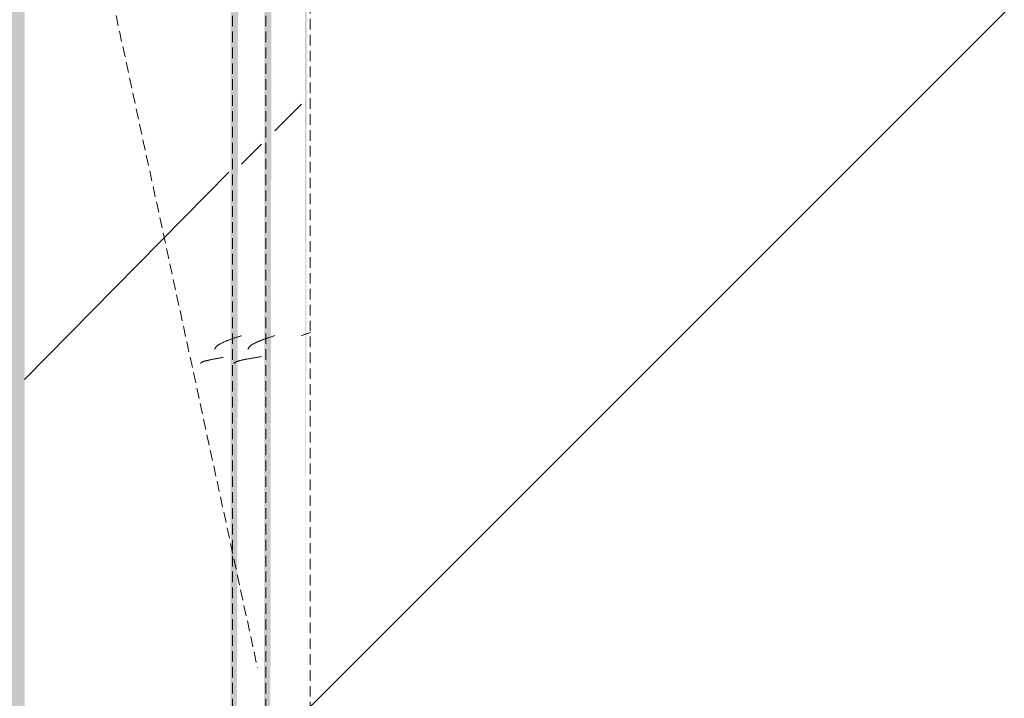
# Model space of a CAD drawing. Header units: millimetres. Extents: x 16156 to 91527, y 4646 to 113494.
# Tile 208 of 256: x 35714 to 36156, y 67725 to 68031. Entities that reach past the tile are written whole.
import ezdxf

# ---------------------------------------------------------------- set-up
doc = ezdxf.new("R2010")
doc.units = ezdxf.units.MM
doc.linetypes.add('ARC Demolished', pattern=[7.14375, 4.7625, -2.38125])
for name, color, linetype, lineweight in [('A--AR9__AlgVoorz', 1, 'Continuous', 9), ('A--L74__VasteSanitaireVoorz', 1, 'ARC Demolished', 9), ('A--L82__LosseGebruikersInvent', 1, 'ARC Demolished', 9)]:
    doc.layers.add(name, color=color, linetype=linetype, lineweight=lineweight)
pattern_1 = [(135, (67715.44, -36801.75), (-212.132, -212.132), [])]
pattern_2 = [(135, (68430.44, -35670.5), (-212.132, -212.132), [])]
pattern_3 = [(135.439, (68430.44, -34585), (-212.1307, -208.9106), [])]

# ---------------------------------------------------------------- blocks, each defined once
blk = doc.blocks.new('73_FU_Keukentop - Type 1-V231-AB-Begane grond - slooptekening')
at = {"layer": 'A--L82__LosseGebruikersInvent'}
h = blk.add_hatch(dxfattribs=at)
h.set_pattern_fill('FP_63', color=256, style=0, pattern_type=2)
h.set_pattern_definition(pattern_1)
h.paths.add_polyline_path([(1430, -957.5), (1430, 957.5), (-1430, 957.5), (-1425.57, -957.5), (1417.57, -957.5)])
h = blk.add_hatch(dxfattribs=at)
h.set_pattern_fill('FP_63', color=256, style=0, pattern_type=2)
h.set_pattern_definition(pattern_1)
h.paths.add_polyline_path([(1430, -957.5), (1430, 957.5), (-1430, 957.5), (-1425.57, -957.5), (1417.57, -957.5)])
blk.add_line((-1430, -957.5), (1430, -957.5), dxfattribs=at)
blk = doc.blocks.new('FP_291-AB-Begane grond - slooptekening')
at = {"layer": 'A--L74__VasteSanitaireVoorz', "color": 240, "linetype": 'Continuous'}
for p, q in [((540.59, 173.51), (540.49, 173.79)), ((540.59, 173.51), (540.49, 173.79)), ((540.69, 173.23), (540.59, 173.51)), ((540.69, 173.23), (540.59, 173.51)), ((540.79, 172.95), (540.69, 173.23)), ((540.79, 172.95), (540.69, 173.23)), ((540.89, 172.66), (540.79, 172.95)), ((540.89, 172.66), (540.79, 172.95)), ((540.98, 172.37), (540.89, 172.66)), ((540.98, 172.37), (540.89, 172.66)), ((541.08, 172.09), (540.98, 172.37)), ((541.08, 172.09), (540.98, 172.37)), ((541.18, 171.8), (541.08, 172.09)), ((541.18, 171.8), (541.08, 172.09)), ((541.28, 171.51), (541.18, 171.8)), ((541.28, 171.51), (541.18, 171.8)), ((541.38, 171.22), (541.28, 171.51)), ((541.38, 171.22), (541.28, 171.51)), ((541.47, 170.92), (541.38, 171.22)), ((541.47, 170.92), (541.38, 171.22)), ((541.57, 170.63), (541.47, 170.92)), ((541.57, 170.63), (541.47, 170.92)), ((541.67, 170.34), (541.57, 170.63)), ((541.67, 170.34), (541.57, 170.63)), ((541.77, 170.04), (541.67, 170.34)), ((541.77, 170.04), (541.67, 170.34)), ((541.87, 169.75), (541.77, 170.04)), ((541.87, 169.75), (541.77, 170.04))]:
    blk.add_line(p, q, dxfattribs=at)
blk = doc.blocks.new('FP_292-AB-Begane grond - slooptekening')
at = {"layer": 'A--L74__VasteSanitaireVoorz', "color": 240, "linetype": 'Continuous'}
for p, q in [((541.96, 157.46), (541.87, 157.75)), ((541.96, 157.46), (541.87, 157.75)), ((542.06, 157.16), (541.96, 157.46)), ((542.06, 157.16), (541.96, 157.46)), ((542.16, 156.87), (542.06, 157.16)), ((542.16, 156.87), (542.06, 157.16)), ((542.26, 156.58), (542.16, 156.87)), ((542.26, 156.58), (542.16, 156.87)), ((542.36, 156.28), (542.26, 156.58)), ((542.36, 156.28), (542.26, 156.58)), ((542.46, 155.99), (542.36, 156.28)), ((542.46, 155.99), (542.36, 156.28)), ((542.55, 155.7), (542.46, 155.99)), ((542.55, 155.7), (542.46, 155.99)), ((542.65, 155.41), (542.55, 155.7)), ((542.65, 155.41), (542.55, 155.7)), ((542.75, 155.13), (542.65, 155.41)), ((542.75, 155.13), (542.65, 155.41)), ((542.85, 154.84), (542.75, 155.13)), ((542.85, 154.84), (542.75, 155.13)), ((542.95, 154.55), (542.85, 154.84)), ((542.95, 154.55), (542.85, 154.84)), ((543.04, 154.27), (542.95, 154.55)), ((543.04, 154.27), (542.95, 154.55)), ((543.14, 153.99), (543.04, 154.27)), ((543.14, 153.99), (543.04, 154.27)), ((543.24, 153.71), (543.14, 153.99)), ((543.24, 153.71), (543.14, 153.99)), ((543.34, 153.44), (543.24, 153.71)), ((543.34, 153.44), (543.24, 153.71)), ((543.44, 153.17), (543.34, 153.44)), ((543.44, 153.17), (543.34, 153.44)), ((543.54, 152.89), (543.44, 153.17)), ((543.54, 152.89), (543.44, 153.17)), ((543.63, 152.63), (543.54, 152.89)), ((543.63, 152.63), (543.54, 152.89)), ((543.73, 152.36), (543.63, 152.63)), ((543.73, 152.36), (543.63, 152.63)), ((543.83, 152.1), (543.73, 152.36)), ((543.83, 152.1), (543.73, 152.36)), ((543.93, 151.84), (543.83, 152.1)), ((543.93, 151.84), (543.83, 152.1)), ((544.03, 151.59), (543.93, 151.84)), ((544.03, 151.59), (543.93, 151.84)), ((544.12, 151.34), (544.03, 151.59)), ((544.12, 151.34), (544.03, 151.59)), ((544.22, 151.09), (544.12, 151.34)), ((544.22, 151.09), (544.12, 151.34)), ((544.32, 150.85), (544.22, 151.09)), ((544.32, 150.85), (544.22, 151.09)), ((544.42, 150.61), (544.32, 150.85)), ((544.42, 150.61), (544.32, 150.85)), ((544.52, 150.38), (544.42, 150.61)), ((544.52, 150.38), (544.42, 150.61)), ((544.62, 150.15), (544.52, 150.38)), ((544.62, 150.15), (544.52, 150.38)), ((544.71, 149.92), (544.62, 150.15)), ((544.71, 149.92), (544.62, 150.15)), ((544.81, 149.7), (544.71, 149.92)), ((544.81, 149.7), (544.71, 149.92)), ((544.91, 149.49), (544.81, 149.7)), ((544.91, 149.49), (544.81, 149.7)), ((545.01, 149.28), (544.91, 149.49)), ((545.01, 149.28), (544.91, 149.49)), ((545.11, 149.07), (545.01, 149.28)), ((545.11, 149.07), (545.01, 149.28)), ((545.2, 148.87), (545.11, 149.07)), ((545.2, 148.87), (545.11, 149.07)), ((545.3, 148.68), (545.2, 148.87)), ((545.3, 148.68), (545.2, 148.87)), ((545.4, 148.49), (545.3, 148.68)), ((545.4, 148.49), (545.3, 148.68)), ((545.5, 148.31), (545.4, 148.49)), ((545.5, 148.31), (545.4, 148.49)), ((545.6, 148.13), (545.5, 148.31)), ((545.6, 148.13), (545.5, 148.31)), ((545.7, 147.95), (545.6, 148.13)), ((545.7, 147.95), (545.6, 148.13)), ((545.79, 147.79), (545.7, 147.95)), ((545.79, 147.79), (545.7, 147.95)), ((545.89, 147.63), (545.79, 147.79)), ((545.89, 147.63), (545.79, 147.79)), ((545.99, 147.47), (545.89, 147.63)), ((545.99, 147.47), (545.89, 147.63)), ((546.09, 147.33), (545.99, 147.47)), ((546.09, 147.33), (545.99, 147.47)), ((546.19, 147.18), (546.09, 147.33)), ((546.19, 147.18), (546.09, 147.33)), ((546.28, 147.05), (546.19, 147.18)), ((546.28, 147.05), (546.19, 147.18)), ((546.38, 146.92), (546.28, 147.05)), ((546.38, 146.92), (546.28, 147.05)), ((546.48, 146.8), (546.38, 146.92)), ((546.48, 146.8), (546.38, 146.92)), ((546.58, 146.68), (546.48, 146.8)), ((546.58, 146.68), (546.48, 146.8)), ((546.68, 146.57), (546.58, 146.68)), ((546.68, 146.57), (546.58, 146.68)), ((546.78, 146.47), (546.68, 146.57)), ((546.78, 146.47), (546.68, 146.57)), ((546.87, 146.37), (546.78, 146.47)), ((546.87, 146.37), (546.78, 146.47)), ((546.97, 146.29), (546.87, 146.37)), ((546.97, 146.29), (546.87, 146.37)), ((547.07, 146.2), (546.97, 146.29)), ((547.07, 146.2), (546.97, 146.29)), ((547.17, 146.13), (547.07, 146.2)), ((547.17, 146.13), (547.07, 146.2)), ((547.27, 146.06), (547.17, 146.13)), ((547.27, 146.06), (547.17, 146.13)), ((547.36, 146), (547.27, 146.06)), ((547.36, 146), (547.27, 146.06)), ((547.46, 145.95), (547.36, 146)), ((547.46, 145.95), (547.36, 146)), ((547.56, 145.9), (547.46, 145.95)), ((547.56, 145.9), (547.46, 145.95)), ((547.66, 145.86), (547.56, 145.9)), ((547.66, 145.86), (547.56, 145.9)), ((547.76, 145.83), (547.66, 145.86)), ((547.76, 145.83), (547.66, 145.86)), ((547.86, 145.8), (547.76, 145.83)), ((547.86, 145.8), (547.76, 145.83)), ((547.95, 145.78), (547.86, 145.8)), ((547.95, 145.78), (547.86, 145.8)), ((548.05, 145.77), (547.95, 145.78)), ((548.05, 145.77), (547.95, 145.78))]:
    blk.add_line(p, q, dxfattribs=at)
at = {"layer": 'A--L74__VasteSanitaireVoorz'}
blk.add_line((-695, 153.75), (715, 153.75), dxfattribs=at)
blk = doc.blocks.new('FP_293-AB-Begane grond - slooptekening')
at = {"layer": 'A--L74__VasteSanitaireVoorz', "color": 240, "linetype": 'Continuous'}
for p, q in [((551.36, 151.45), (551.31, 151.75)), ((551.36, 151.45), (551.31, 151.75)), ((551.41, 151.14), (551.36, 151.45)), ((551.41, 151.14), (551.36, 151.45)), ((551.45, 150.84), (551.41, 151.14)), ((551.45, 150.84), (551.41, 151.14)), ((551.5, 150.54), (551.45, 150.84)), ((551.5, 150.54), (551.45, 150.84)), ((551.55, 150.24), (551.5, 150.54)), ((551.55, 150.24), (551.5, 150.54)), ((551.6, 149.94), (551.55, 150.24)), ((551.6, 149.94), (551.55, 150.24)), ((551.65, 149.64), (551.6, 149.94)), ((551.65, 149.64), (551.6, 149.94)), ((551.7, 149.34), (551.65, 149.64)), ((551.7, 149.34), (551.65, 149.64)), ((551.75, 149.05), (551.7, 149.34)), ((551.75, 149.05), (551.7, 149.34)), ((551.8, 148.75), (551.75, 149.05)), ((551.8, 148.75), (551.75, 149.05)), ((551.85, 148.46), (551.8, 148.75)), ((551.85, 148.46), (551.8, 148.75)), ((551.9, 148.17), (551.85, 148.46)), ((551.9, 148.17), (551.85, 148.46)), ((551.95, 147.88), (551.9, 148.17)), ((551.95, 147.88), (551.9, 148.17)), ((551.99, 147.6), (551.95, 147.88)), ((551.99, 147.6), (551.95, 147.88)), ((552.04, 147.31), (551.99, 147.6)), ((552.04, 147.31), (551.99, 147.6)), ((552.09, 147.03), (552.04, 147.31)), ((552.09, 147.03), (552.04, 147.31)), ((552.14, 146.75), (552.09, 147.03)), ((552.14, 146.75), (552.09, 147.03)), ((552.19, 146.48), (552.14, 146.75)), ((552.19, 146.48), (552.14, 146.75)), ((552.24, 146.21), (552.19, 146.48)), ((552.24, 146.21), (552.19, 146.48)), ((552.29, 145.94), (552.24, 146.21)), ((552.29, 145.94), (552.24, 146.21)), ((552.34, 145.67), (552.29, 145.94)), ((552.34, 145.67), (552.29, 145.94)), ((552.39, 145.41), (552.34, 145.67)), ((552.39, 145.41), (552.34, 145.67)), ((552.44, 145.15), (552.39, 145.41)), ((552.44, 145.15), (552.39, 145.41)), ((552.49, 144.9), (552.44, 145.15)), ((552.49, 144.9), (552.44, 145.15)), ((552.53, 144.65), (552.49, 144.9)), ((552.53, 144.65), (552.49, 144.9)), ((552.58, 144.4), (552.53, 144.65)), ((552.58, 144.4), (552.53, 144.65)), ((552.63, 144.16), (552.58, 144.4)), ((552.63, 144.16), (552.58, 144.4)), ((552.68, 143.93), (552.63, 144.16)), ((552.68, 143.93), (552.63, 144.16)), ((552.73, 143.7), (552.68, 143.93)), ((552.73, 143.7), (552.68, 143.93)), ((552.78, 143.47), (552.73, 143.7)), ((552.78, 143.47), (552.73, 143.7)), ((552.83, 143.25), (552.78, 143.47)), ((552.83, 143.25), (552.78, 143.47)), ((552.88, 143.03), (552.83, 143.25)), ((552.88, 143.03), (552.83, 143.25)), ((552.93, 142.82), (552.88, 143.03)), ((552.93, 142.82), (552.88, 143.03)), ((552.98, 142.61), (552.93, 142.82)), ((552.98, 142.61), (552.93, 142.82)), ((553.03, 142.41), (552.98, 142.61)), ((553.03, 142.41), (552.98, 142.61)), ((553.07, 142.22), (553.03, 142.41)), ((553.07, 142.22), (553.03, 142.41)), ((553.12, 142.03), (553.07, 142.22)), ((553.12, 142.03), (553.07, 142.22)), ((553.17, 141.85), (553.12, 142.03)), ((553.17, 141.85), (553.12, 142.03)), ((553.22, 141.67), (553.17, 141.85)), ((553.22, 141.67), (553.17, 141.85)), ((553.27, 141.5), (553.22, 141.67)), ((553.27, 141.5), (553.22, 141.67)), ((553.32, 141.33), (553.27, 141.5)), ((553.32, 141.33), (553.27, 141.5)), ((553.37, 141.17), (553.32, 141.33)), ((553.37, 141.17), (553.32, 141.33)), ((553.42, 141.02), (553.37, 141.17)), ((553.42, 141.02), (553.37, 141.17)), ((553.47, 140.88), (553.42, 141.02)), ((553.47, 140.88), (553.42, 141.02)), ((553.52, 140.74), (553.47, 140.88)), ((553.52, 140.74), (553.47, 140.88)), ((553.57, 140.6), (553.52, 140.74)), ((553.57, 140.6), (553.52, 140.74)), ((553.61, 140.48), (553.57, 140.6)), ((553.61, 140.48), (553.57, 140.6)), ((553.66, 140.36), (553.61, 140.48)), ((553.66, 140.36), (553.61, 140.48)), ((553.71, 140.25), (553.66, 140.36)), ((553.71, 140.25), (553.66, 140.36)), ((553.76, 140.14), (553.71, 140.25)), ((553.76, 140.14), (553.71, 140.25)), ((553.81, 140.04), (553.76, 140.14)), ((553.81, 140.04), (553.76, 140.14)), ((553.86, 139.95), (553.81, 140.04)), ((553.86, 139.95), (553.81, 140.04)), ((553.91, 139.87), (553.86, 139.95)), ((553.91, 139.87), (553.86, 139.95)), ((553.96, 139.79), (553.91, 139.87)), ((553.96, 139.79), (553.91, 139.87)), ((554.01, 139.72), (553.96, 139.79)), ((554.01, 139.72), (553.96, 139.79)), ((554.06, 139.66), (554.01, 139.72)), ((554.06, 139.66), (554.01, 139.72)), ((554.11, 139.6), (554.06, 139.66)), ((554.11, 139.6), (554.06, 139.66)), ((554.15, 139.55), (554.11, 139.6)), ((554.15, 139.55), (554.11, 139.6)), ((554.2, 139.51), (554.15, 139.55)), ((554.2, 139.51), (554.15, 139.55)), ((554.25, 139.48), (554.2, 139.51)), ((554.25, 139.48), (554.2, 139.51)), ((554.3, 139.45), (554.25, 139.48)), ((554.3, 139.45), (554.25, 139.48)), ((554.35, 139.43), (554.3, 139.45)), ((554.35, 139.43), (554.3, 139.45)), ((554.4, 139.42), (554.35, 139.43)), ((554.4, 139.42), (554.35, 139.43))]:
    blk.add_line(p, q, dxfattribs=at)
blk = doc.blocks.new('FP_294-AB-Begane grond - slooptekening')
at = {"layer": 'A--L74__VasteSanitaireVoorz', "color": 240, "linetype": 'Continuous'}
for p, q in [((542.01, 142.46), (541.91, 142.75)), ((542.01, 142.46), (541.91, 142.75)), ((542.1, 142.16), (542.01, 142.46)), ((542.1, 142.16), (542.01, 142.46)), ((542.2, 141.87), (542.1, 142.16)), ((542.2, 141.87), (542.1, 142.16)), ((542.3, 141.58), (542.2, 141.87)), ((542.3, 141.58), (542.2, 141.87)), ((542.4, 141.28), (542.3, 141.58)), ((542.4, 141.28), (542.3, 141.58)), ((542.5, 140.99), (542.4, 141.28)), ((542.5, 140.99), (542.4, 141.28)), ((542.59, 140.7), (542.5, 140.99)), ((542.59, 140.7), (542.5, 140.99)), ((542.69, 140.41), (542.59, 140.7)), ((542.69, 140.41), (542.59, 140.7)), ((542.79, 140.13), (542.69, 140.41)), ((542.79, 140.13), (542.69, 140.41)), ((542.89, 139.84), (542.79, 140.13)), ((542.89, 139.84), (542.79, 140.13)), ((542.99, 139.55), (542.89, 139.84)), ((542.99, 139.55), (542.89, 139.84)), ((543.09, 139.27), (542.99, 139.55)), ((543.09, 139.27), (542.99, 139.55)), ((543.18, 138.99), (543.09, 139.27)), ((543.18, 138.99), (543.09, 139.27)), ((543.28, 138.71), (543.18, 138.99)), ((543.28, 138.71), (543.18, 138.99)), ((543.38, 138.44), (543.28, 138.71)), ((543.38, 138.44), (543.28, 138.71)), ((543.48, 138.17), (543.38, 138.44)), ((543.48, 138.17), (543.38, 138.44)), ((543.58, 137.89), (543.48, 138.17)), ((543.58, 137.89), (543.48, 138.17)), ((543.67, 137.63), (543.58, 137.89)), ((543.67, 137.63), (543.58, 137.89)), ((543.77, 137.36), (543.67, 137.63)), ((543.77, 137.36), (543.67, 137.63)), ((543.87, 137.1), (543.77, 137.36)), ((543.87, 137.1), (543.77, 137.36)), ((543.97, 136.84), (543.87, 137.1)), ((543.97, 136.84), (543.87, 137.1)), ((544.07, 136.59), (543.97, 136.84)), ((544.07, 136.59), (543.97, 136.84)), ((544.17, 136.34), (544.07, 136.59)), ((544.17, 136.34), (544.07, 136.59)), ((544.26, 136.09), (544.17, 136.34)), ((544.26, 136.09), (544.17, 136.34)), ((544.36, 135.85), (544.26, 136.09)), ((544.36, 135.85), (544.26, 136.09)), ((544.46, 135.61), (544.36, 135.85)), ((544.46, 135.61), (544.36, 135.85)), ((544.56, 135.38), (544.46, 135.61)), ((544.56, 135.38), (544.46, 135.61)), ((544.66, 135.15), (544.56, 135.38)), ((544.66, 135.15), (544.56, 135.38)), ((544.75, 134.92), (544.66, 135.15)), ((544.75, 134.92), (544.66, 135.15)), ((544.85, 134.7), (544.75, 134.92)), ((544.85, 134.7), (544.75, 134.92)), ((544.95, 134.49), (544.85, 134.7)), ((544.95, 134.49), (544.85, 134.7)), ((545.05, 134.28), (544.95, 134.49)), ((545.05, 134.28), (544.95, 134.49)), ((545.15, 134.07), (545.05, 134.28)), ((545.15, 134.07), (545.05, 134.28)), ((545.25, 133.87), (545.15, 134.07)), ((545.25, 133.87), (545.15, 134.07)), ((545.34, 133.68), (545.25, 133.87)), ((545.34, 133.68), (545.25, 133.87)), ((545.44, 133.49), (545.34, 133.68)), ((545.44, 133.49), (545.34, 133.68)), ((545.54, 133.31), (545.44, 133.49)), ((545.54, 133.31), (545.44, 133.49)), ((545.64, 133.13), (545.54, 133.31)), ((545.64, 133.13), (545.54, 133.31)), ((545.74, 132.95), (545.64, 133.13)), ((545.74, 132.95), (545.64, 133.13)), ((545.83, 132.79), (545.74, 132.95)), ((545.83, 132.79), (545.74, 132.95)), ((545.93, 132.63), (545.83, 132.79)), ((545.93, 132.63), (545.83, 132.79)), ((546.03, 132.47), (545.93, 132.63)), ((546.03, 132.47), (545.93, 132.63)), ((546.13, 132.33), (546.03, 132.47)), ((546.13, 132.33), (546.03, 132.47)), ((546.23, 132.18), (546.13, 132.33)), ((546.23, 132.18), (546.13, 132.33)), ((546.33, 132.05), (546.23, 132.18)), ((546.33, 132.05), (546.23, 132.18)), ((546.42, 131.92), (546.33, 132.05)), ((546.42, 131.92), (546.33, 132.05)), ((546.52, 131.8), (546.42, 131.92)), ((546.52, 131.8), (546.42, 131.92)), ((546.62, 131.68), (546.52, 131.8)), ((546.62, 131.68), (546.52, 131.8)), ((546.72, 131.57), (546.62, 131.68)), ((546.72, 131.57), (546.62, 131.68)), ((546.82, 131.47), (546.72, 131.57)), ((546.82, 131.47), (546.72, 131.57)), ((546.91, 131.37), (546.82, 131.47)), ((546.91, 131.37), (546.82, 131.47)), ((547.01, 131.29), (546.91, 131.37)), ((547.01, 131.29), (546.91, 131.37)), ((547.11, 131.2), (547.01, 131.29)), ((547.11, 131.2), (547.01, 131.29)), ((547.21, 131.13), (547.11, 131.2)), ((547.21, 131.13), (547.11, 131.2)), ((547.31, 131.06), (547.21, 131.13)), ((547.31, 131.06), (547.21, 131.13)), ((547.41, 131), (547.31, 131.06)), ((547.41, 131), (547.31, 131.06)), ((547.5, 130.95), (547.41, 131)), ((547.5, 130.95), (547.41, 131)), ((547.6, 130.9), (547.5, 130.95)), ((547.6, 130.9), (547.5, 130.95)), ((547.7, 130.86), (547.6, 130.9)), ((547.7, 130.86), (547.6, 130.9)), ((547.8, 130.83), (547.7, 130.86)), ((547.8, 130.83), (547.7, 130.86)), ((547.9, 130.8), (547.8, 130.83)), ((547.9, 130.8), (547.8, 130.83)), ((547.99, 130.78), (547.9, 130.8)), ((547.99, 130.78), (547.9, 130.8)), ((548.09, 130.77), (547.99, 130.78)), ((548.09, 130.77), (547.99, 130.78))]:
    blk.add_line(p, q, dxfattribs=at)
at = {"layer": 'A--L74__VasteSanitaireVoorz'}
blk.add_line((-695, 138.75), (715, 138.75), dxfattribs=at)
blk = doc.blocks.new('FP_295-AB-Begane grond - slooptekening')
at = {"layer": 'A--L74__VasteSanitaireVoorz', "color": 240, "linetype": 'Continuous'}
for p, q in [((551.71, 134.31), (551.66, 134.61)), ((551.71, 134.31), (551.66, 134.61)), ((551.76, 134.02), (551.71, 134.31)), ((551.76, 134.02), (551.71, 134.31)), ((551.81, 133.72), (551.76, 134.02)), ((551.81, 133.72), (551.76, 134.02)), ((551.86, 133.43), (551.81, 133.72)), ((551.86, 133.43), (551.81, 133.72)), ((551.91, 133.14), (551.86, 133.43)), ((551.91, 133.14), (551.86, 133.43)), ((551.96, 132.85), (551.91, 133.14)), ((551.96, 132.85), (551.91, 133.14)), ((552.01, 132.57), (551.96, 132.85)), ((552.01, 132.57), (551.96, 132.85)), ((552.06, 132.29), (552.01, 132.57)), ((552.06, 132.29), (552.01, 132.57)), ((552.11, 132.01), (552.06, 132.29)), ((552.11, 132.01), (552.06, 132.29)), ((552.15, 131.73), (552.11, 132.01)), ((552.15, 131.73), (552.11, 132.01)), ((552.2, 131.45), (552.15, 131.73)), ((552.2, 131.45), (552.15, 131.73)), ((552.25, 131.18), (552.2, 131.45)), ((552.25, 131.18), (552.2, 131.45)), ((552.3, 130.91), (552.25, 131.18)), ((552.3, 130.91), (552.25, 131.18)), ((552.35, 130.65), (552.3, 130.91)), ((552.35, 130.65), (552.3, 130.91)), ((552.4, 130.39), (552.35, 130.65)), ((552.4, 130.39), (552.35, 130.65)), ((552.45, 130.13), (552.4, 130.39)), ((552.45, 130.13), (552.4, 130.39)), ((552.5, 129.88), (552.45, 130.13)), ((552.5, 129.88), (552.45, 130.13)), ((552.55, 129.63), (552.5, 129.88)), ((552.55, 129.63), (552.5, 129.88)), ((552.6, 129.39), (552.55, 129.63)), ((552.6, 129.39), (552.55, 129.63)), ((552.64, 129.15), (552.6, 129.39)), ((552.64, 129.15), (552.6, 129.39)), ((552.69, 128.91), (552.64, 129.15)), ((552.69, 128.91), (552.64, 129.15)), ((552.74, 128.68), (552.69, 128.91)), ((552.74, 128.68), (552.69, 128.91)), ((552.79, 128.45), (552.74, 128.68)), ((552.79, 128.45), (552.74, 128.68)), ((552.84, 128.23), (552.79, 128.45)), ((552.84, 128.23), (552.79, 128.45)), ((552.89, 128.02), (552.84, 128.23)), ((552.89, 128.02), (552.84, 128.23)), ((552.94, 127.81), (552.89, 128.02)), ((552.94, 127.81), (552.89, 128.02)), ((552.99, 127.6), (552.94, 127.81)), ((552.99, 127.6), (552.94, 127.81)), ((553.04, 127.4), (552.99, 127.6)), ((553.04, 127.4), (552.99, 127.6)), ((553.09, 127.21), (553.04, 127.4)), ((553.09, 127.21), (553.04, 127.4)), ((553.13, 127.02), (553.09, 127.21)), ((553.13, 127.02), (553.09, 127.21)), ((553.18, 126.84), (553.13, 127.02)), ((553.18, 126.84), (553.13, 127.02)), ((553.23, 126.66), (553.18, 126.84)), ((553.23, 126.66), (553.18, 126.84)), ((553.28, 126.49), (553.23, 126.66)), ((553.28, 126.49), (553.23, 126.66)), ((553.33, 126.33), (553.28, 126.49)), ((553.33, 126.33), (553.28, 126.49)), ((553.38, 126.17), (553.33, 126.33)), ((553.38, 126.17), (553.33, 126.33)), ((553.43, 126.02), (553.38, 126.17)), ((553.43, 126.02), (553.38, 126.17)), ((553.48, 125.87), (553.43, 126.02)), ((553.48, 125.87), (553.43, 126.02)), ((553.53, 125.73), (553.48, 125.87)), ((553.53, 125.73), (553.48, 125.87)), ((553.57, 125.6), (553.53, 125.73)), ((553.57, 125.6), (553.53, 125.73)), ((553.62, 125.47), (553.57, 125.6)), ((553.62, 125.47), (553.57, 125.6)), ((553.67, 125.35), (553.62, 125.47)), ((553.67, 125.35), (553.62, 125.47)), ((553.72, 125.24), (553.67, 125.35)), ((553.72, 125.24), (553.67, 125.35)), ((553.77, 125.14), (553.72, 125.24)), ((553.77, 125.14), (553.72, 125.24)), ((553.82, 125.04), (553.77, 125.14)), ((553.82, 125.04), (553.77, 125.14)), ((553.87, 124.95), (553.82, 125.04)), ((553.87, 124.95), (553.82, 125.04)), ((553.92, 124.86), (553.87, 124.95)), ((553.92, 124.86), (553.87, 124.95)), ((553.97, 124.79), (553.92, 124.86)), ((553.97, 124.79), (553.92, 124.86)), ((554.02, 124.72), (553.97, 124.79)), ((554.02, 124.72), (553.97, 124.79)), ((554.06, 124.66), (554.02, 124.72)), ((554.06, 124.66), (554.02, 124.72)), ((554.11, 124.6), (554.06, 124.66)), ((554.11, 124.6), (554.06, 124.66)), ((554.16, 124.55), (554.11, 124.6)), ((554.16, 124.55), (554.11, 124.6)), ((554.21, 124.51), (554.16, 124.55)), ((554.21, 124.51), (554.16, 124.55)), ((554.26, 124.48), (554.21, 124.51)), ((554.26, 124.48), (554.21, 124.51)), ((554.31, 124.45), (554.26, 124.48)), ((554.31, 124.45), (554.26, 124.48)), ((554.36, 124.43), (554.31, 124.45)), ((554.36, 124.43), (554.31, 124.45)), ((554.41, 124.42), (554.36, 124.43)), ((554.41, 124.42), (554.36, 124.43))]:
    blk.add_line(p, q, dxfattribs=at)
blk = doc.blocks.new('52_PF_FB_Gutter_rectangle - End Outlet - 1430mm_W_ x 300mm_L_ x 60mm_H_ x 160mm_Dia_ 2-V290-AB-Begane grond - slooptekening')
at = {"layer": 'A--L74__VasteSanitaireVoorz', "linetype": 'Continuous'}
h = blk.add_hatch(dxfattribs=at)
h.set_pattern_fill('FP_80', color=256, style=0, pattern_type=2)
h.set_pattern_definition(pattern_2)
h.paths.add_polyline_path([(715, 169.75), (-695, 169.75), (-695, 157.75), (715, 157.75)])
h = blk.add_hatch(dxfattribs=at)
h.set_pattern_fill('FP_80', color=256, style=0, pattern_type=2)
h.set_pattern_definition(pattern_2)
h.paths.add_polyline_path([(715, 169.75), (-695, 169.75), (-695, 157.75), (715, 157.75)])
h = blk.add_hatch(dxfattribs=at)
h.set_pattern_fill('FP_80', color=256, style=0, pattern_type=2)
h.set_pattern_definition(pattern_2)
h.paths.add_polyline_path([(715, 151.75), (-695, 151.75), (-695, 142.75), (715, 142.75)])
h = blk.add_hatch(dxfattribs=at)
h.set_pattern_fill('FP_80', color=256, style=0, pattern_type=2)
h.set_pattern_definition(pattern_2)
h.paths.add_polyline_path([(715, 151.75), (-695, 151.75), (-695, 142.75), (715, 142.75)])
h = blk.add_hatch(dxfattribs=at)
h.set_pattern_fill('FP_81', color=256, style=0, pattern_type=2)
h.set_pattern_definition(pattern_3)
h.paths.add_polyline_path([(715, 137.1), (-695, 137.1), (-695, 45.2), (715, 45.2), (715, 99.08)])
h = blk.add_hatch(dxfattribs=at)
h.set_pattern_fill('FP_81', color=256, style=0, pattern_type=2)
h.set_pattern_definition(pattern_3)
h.paths.add_polyline_path([(715, 137.1), (-695, 137.1), (-695, 45.2), (715, 45.2), (715, 99.08)])
at = {"layer": 'A--L74__VasteSanitaireVoorz'}
blk.add_line((0, 0), (691.25, 150), dxfattribs=at)
at = {"layer": 'A--L74__VasteSanitaireVoorz', "linetype": 'Continuous'}
for name in ['FP_291-AB-Begane grond - slooptekening', 'FP_293-AB-Begane grond - slooptekening', 'FP_295-AB-Begane grond - slooptekening']:
    blk.add_blockref(name, (0, 0), dxfattribs=at)
at = {"layer": 'A--L74__VasteSanitaireVoorz'}
for name in ['FP_292-AB-Begane grond - slooptekening', 'FP_294-AB-Begane grond - slooptekening']:
    blk.add_blockref(name, (0, 0), dxfattribs=at)

msp = doc.modelspace()

# ---------------------------------------------------------------- hatches: boundary and pattern name
at = {"layer": 'A--AR9__AlgVoorz'}
h = msp.add_hatch(color=7, dxfattribs=at)
h.paths.add_polyline_path([(34992.21, 66090.94), (35035.69, 66090.94), (35035.69, 66103.44), (44949.11, 66103.44), (44949.11, 69721.44), (44914.25, 69721.44), (44914.25, 68707.44), (43114.25, 68707.44), (43114.25, 69721.44), (41917.26, 69725.44), (41917.26, 70221.44), (43114.25, 70224.13), (43114.25, 72321.44), (41917.26, 72325.44), (41917.26, 72821.44), (43114.25, 72829.12), (43114.25, 73543.44), (44914.25, 73543.44), (44914.25, 72821.44), (44949.11, 72821.44), (44946.01, 73925.94), (39384.05, 73925.94), (39384.05, 73938.44), (33209.25, 73938.44), (33209.25, 72383.44), (32470.07, 72383.44), (32470.07, 70583.44), (33209.25, 70583.44), (33209.25, 66383.44), (32470.07, 66383.44), (32470.07, 66090.94), (34835.58, 66090.94)])
h.paths.add_polyline_path([(37637.57, 66285.44), (35496.75, 66289.44), (35500.75, 66304.27), (35844.25, 66305.44), (35840.25, 69126.62), (35496.75, 69129.44), (35496.77, 69144.27), (38106.75, 69141.01), (38102.75, 69126.62), (37759.25, 69125.44), (37763.25, 66304.27), (38106.75, 66297.88), (38106.75, 66286.62), (37759.25, 66285.44)])
h.paths.add_polyline_path([(35828.25, 66305.44), (35824.38, 66305.44), (35828.25, 69125.44), (35844.11, 69125.44), (35840.25, 66305.44)])
h.paths.add_polyline_path([(38104.75, 66305.44), (38086.88, 66305.44), (38090.75, 69125.44), (38106.61, 69125.44), (38105.58, 66305.44)])
h.paths.add_polyline_path([(35497.28, 66305.44), (35496.88, 66305.44), (35500.75, 69125.44), (35516.61, 69125.44), (35512.75, 66305.44), (35497.92, 66305.44)])
h.paths.add_polyline_path([(38070.1, 66305.44), (37978.2, 66305.44), (37978.2, 69125.44), (38071.54, 69125.44), (38070.54, 66305.44)])
h.paths.add_polyline_path([(37759.78, 66305.44), (37759.38, 66305.44), (37763.25, 69125.44), (37779.11, 69125.44), (37775.25, 66305.44), (37760.42, 66305.44)])
h.paths.add_polyline_path([(38084.75, 66305.44), (38071.88, 66305.44), (38075.75, 69125.44), (38086.68, 69125.44), (38085.27, 66305.44)])
h.paths.add_polyline_path([(35517.02, 66305.44), (35516.82, 66305.44), (35518.75, 69125.44), (35531.61, 69125.44), (35527.75, 66305.44), (35517.33, 66305.44)])
h.paths.add_polyline_path([(35769.58, 66305.44), (35715.7, 66305.44), (35715.7, 69125.44), (35809.04, 69125.44), (35807.6, 66305.44)])
h.paths.add_polyline_path([(35822.25, 66305.44), (35809.38, 66305.44), (35813.25, 69125.44), (35824.18, 69125.44), (35822.77, 66305.44)])
h.paths.add_polyline_path([(37779.52, 66305.44), (37779.32, 66305.44), (37781.25, 69125.44), (37794.11, 69125.44), (37790.25, 66305.44), (37779.83, 66305.44)])
h.paths.add_polyline_path([(37871.06, 66305.44), (37794.46, 66305.44), (37795.9, 69125.44), (37887.79, 69125.44), (37887.79, 66305.44)])
h.paths.add_polyline_path([(35536.08, 66305.44), (35531.96, 66305.44), (35536.08, 69125.44), (35625.29, 69125.44), (35625.29, 66305.44)])
h.paths.add_polyline_path([(42495.26, 69741.44), (42497.26, 69741.44), (42495.26, 69743.44)])
h.paths.add_polyline_path([(42708.75, 69741.44), (43079.79, 69741.44), (43079.79, 70201.44), (42554.72, 70201.44), (42554.72, 69741.44)])
h.paths.add_polyline_path([(43095.26, 69741.44), (43097.26, 69741.44), (43095.26, 69743.44)])
h.paths.add_polyline_path([(42307.54, 69741.44), (42479.79, 69741.44), (42479.79, 70201.44), (41954.72, 70201.44), (41954.72, 69741.44), (42074.04, 69741.44)])
h.paths.add_polyline_path([(41937.26, 69741.44), (41939.26, 69743.44), (41937.26, 69993.95)])
h.paths.add_polyline_path([(44914.25, 70221.44), (44949.11, 70221.44), (44949.11, 72321.44), (44914.25, 72321.44), (44914.25, 70278.26)])
h.paths.add_polyline_path([(37759.25, 70683.44), (35496.75, 70687.44), (35500.75, 70702.27), (35844.25, 70703.44), (35840.25, 73524.62), (35496.75, 73527.44), (35500.75, 73542.27), (38106.75, 73539.44), (38102.75, 73524.62), (37759.25, 73523.44), (37763.25, 70702.27), (38106.75, 70699.44), (38102.75, 70684.62), (37759.26, 70684.62)])
h.paths.add_polyline_path([(35527.75, 70703.44), (35516.82, 70703.44), (35518.75, 73523.44), (35531.61, 73523.44), (35528.78, 70703.44)])
h.paths.add_polyline_path([(35512.75, 70703.44), (35496.88, 70703.44), (35500.75, 73523.44), (35516.61, 73523.44), (35513.78, 70703.44)])
h.paths.add_polyline_path([(35533.4, 70703.44), (35531.96, 70703.44), (35536.08, 73523.44), (35625.29, 73523.44), (35625.29, 70703.44), (35536.08, 70703.44)])
h.paths.add_polyline_path([(35715.7, 70703.44), (35715.7, 73523.44), (35809.04, 73523.44), (35807.6, 70703.44), (35769.58, 70703.44)])
h.paths.add_polyline_path([(37759.46, 70703.44), (37759.38, 70703.44), (37763.25, 73523.44), (37779.11, 73523.44), (37775.25, 70703.44), (37759.78, 70703.44)])
h.paths.add_polyline_path([(37781.25, 70703.44), (37779.32, 70703.44), (37781.25, 73523.44), (37794.11, 73523.44), (37790.25, 70703.44)])
h.paths.add_polyline_path([(37794.46, 70703.44), (37795.9, 73523.44), (37887.79, 73523.44), (37887.79, 70703.44), (37794.72, 70703.44)])
h.paths.add_polyline_path([(35809.78, 70703.44), (35809.38, 70703.44), (35813.25, 73523.44), (35824.18, 73523.44), (35822.25, 70703.44), (35810.42, 70703.44)])
h.paths.add_polyline_path([(38087.92, 70703.44), (38086.88, 70703.44), (38090.75, 73523.44), (38106.61, 73523.44), (38102.75, 70703.44), (38088.75, 70703.44)])
h.paths.add_polyline_path([(35824.78, 70703.44), (35824.38, 70707), (35828.25, 73523.44), (35844.11, 73523.44), (35840.25, 70703.44), (35825.42, 70703.44)])
h.paths.add_polyline_path([(38086.68, 70703.44), (38071.88, 70703.44), (38075.75, 73523.44), (38086.68, 73523.44), (38086.68, 70846.89)])
h.paths.add_polyline_path([(37978.2, 70703.44), (37978.2, 73523.44), (38071.54, 73523.44), (38070.1, 70703.44)])
h.paths.add_polyline_path([(41209.25, 71043.44), (40509.25, 71043.44), (40509.25, 73543.44), (41209.25, 73543.44), (41209.25, 71415.52)])
h.paths.add_polyline_path([(42774.53, 72341.44), (43079.79, 72341.44), (43079.79, 72801.44), (42554.72, 72801.44), (42554.72, 72341.44), (42734.16, 72341.44)])
h.paths.add_polyline_path([(42074.04, 72341.44), (42479.79, 72341.44), (42479.79, 72801.44), (41954.72, 72801.44), (41954.72, 72341.44)])
h.paths.add_polyline_path([(42537.26, 72341.44), (42539.26, 72343.44), (42537.26, 72552.77)])
h.paths.add_polyline_path([(43095.26, 72341.44), (43097.26, 72341.44), (43095.26, 72343.44)])
h.paths.add_polyline_path([(42495.26, 72341.44), (42497.26, 72341.44), (42495.26, 72343.44)])

# ---------------------------------------------------------------- block references
at = {"layer": 'A--L74__VasteSanitaireVoorz', "rotation": 269.9999999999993}
msp.add_blockref('52_PF_FB_Gutter_rectangle - End Outlet - 1430mm_W_ x 300mm_L_ x 60mm_H_ x 160mm_Dia_ 2-V290-AB-Begane grond - slooptekening', (35670.5, 68430.44), dxfattribs=at)
at = {"layer": 'A--L82__LosseGebruikersInvent', "rotation": 269.9999999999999}
msp.add_blockref('73_FU_Keukentop - Type 1-V231-AB-Begane grond - slooptekening', (36801.75, 67715.44), dxfattribs=at)

doc.saveas('drawing.dxf')
